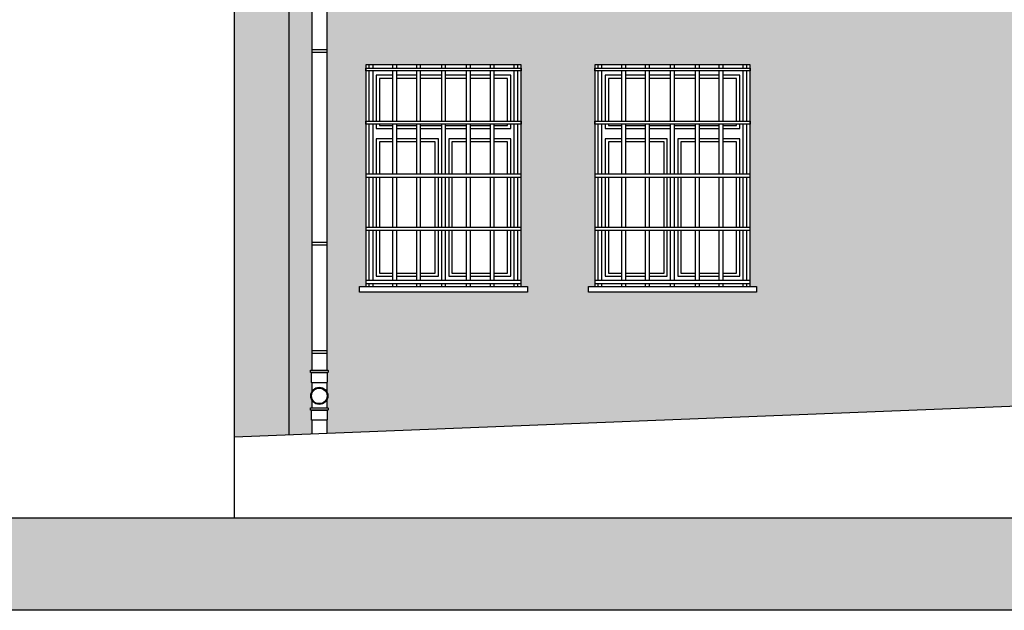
# Model space of a CAD drawing. Header units: millimetres. Extents: x 50026 to 146998, y 1038179 to 1573505.
# Tile 82 of 122: x 50693 to 51359, y 1048693 to 1049093. Entities that reach past the tile are written whole.
import ezdxf

# ---------------------------------------------------------------- set-up
doc = ezdxf.new("R2010")
doc.units = ezdxf.units.MM
doc.header["$LTSCALE"] = 0.025
doc.linetypes.add('CONTINU', pattern=[0])
for name, color, linetype in [('1', 7, 'Continuous'), ('szrafy', 8, 'Continuous'), ('ściany', 5, 'Continuous')]:
    doc.layers.add(name, color=color, linetype=linetype)

# ---------------------------------------------------------------- blocks, each defined once
blk = doc.blocks.new('1')
at = {"layer": 'ściany'}
h = blk.add_hatch(color=254, dxfattribs=at)
h.dxf.hatch_style = 1
h.paths.add_polyline_path([(50874.97, 1050024.69), (50837.97, 1050024.69), (50837.97, 1049096.59), (50837.97, 1048810.44), (50874.97, 1048811.92)])
h = blk.add_hatch(color=253, dxfattribs=at)
h.dxf.hatch_style = 1
h.paths.add_polyline_path([(52858.74, 1049199.37), (50900.36, 1049199.37), (50900.36, 1049062.48), (50926.97, 1049062.48), (51031.97, 1049062.48), (51031.97, 1048912.48), (51036.37, 1048912.48), (51036.37, 1048908.58), (50922.57, 1048908.58), (50922.57, 1048912.48), (50926.97, 1048912.48), (50926.97, 1049062.48), (50900.36, 1049062.48), (50900.36, 1048855.9), (50901.29, 1048855.9), (50901.29, 1048854.21), (50900.62, 1048854.21), (50900.62, 1048847.4), (50900.36, 1048847.4), (50900.36, 1048841.42, -0.134373), (50901.17, 1048838.46, -0.134373), (50900.36, 1048835.5), (50900.36, 1048830.44), (50901.29, 1048830.44), (50901.29, 1048828.74), (50900.62, 1048828.74), (50900.62, 1048821.93), (50900.36, 1048821.93), (50900.36, 1048812.93), (52858.74, 1048890.92)])
h.paths.add_polyline_path([(52363.47, 1049062.48), (52468.47, 1049062.48), (52468.47, 1048912.48), (52472.87, 1048912.48), (52472.87, 1048908.58), (52359.07, 1048908.58), (52359.07, 1048912.48), (52363.47, 1048912.48)], flags=16)
h.paths.add_polyline_path([(52160.97, 1049062.48), (52160.97, 1048912.48), (52165.37, 1048912.48), (52165.37, 1048908.58), (52051.57, 1048908.58), (52051.57, 1048912.48), (52055.97, 1048912.48), (52055.97, 1049062.48)], flags=16)
h.paths.add_polyline_path([(51955.97, 1049062.48), (51955.97, 1048912.48), (51960.37, 1048912.48), (51960.37, 1048908.58), (51846.57, 1048908.58), (51846.57, 1048912.48), (51850.97, 1048912.48), (51850.97, 1049062.48)], flags=16)
h.paths.add_polyline_path([(52670.97, 1049062.48), (52775.97, 1049062.48), (52775.97, 1048912.48), (52780.37, 1048912.48), (52780.37, 1048908.58), (52666.57, 1048908.58), (52666.57, 1048912.48), (52670.97, 1048912.48)], flags=16)
h.paths.add_polyline_path([(51750.97, 1049062.48), (51750.97, 1048912.48), (51755.37, 1048912.48), (51755.37, 1048908.58), (51641.57, 1048908.58), (51641.57, 1048912.48), (51645.97, 1048912.48), (51645.97, 1049062.48)], flags=16)
h.paths.add_polyline_path([(51483.47, 1049062.48), (51483.47, 1048912.48), (51487.87, 1048912.48), (51487.87, 1048908.58), (51374.07, 1048908.58), (51374.07, 1048912.48), (51378.47, 1048912.48), (51378.47, 1049062.48)], flags=16)
h.paths.add_polyline_path([(51186.97, 1049062.48), (51186.97, 1048912.48), (51191.37, 1048912.48), (51191.37, 1048908.58), (51077.57, 1048908.58), (51077.57, 1048912.48), (51081.97, 1048912.48), (51081.97, 1049062.48)], flags=16)
h.paths.add_polyline_path([(53502.58, 1049199.37), (53029.47, 1049199.37), (53451.36, 1049161.26), (53451.36, 1048813.16), (53502.58, 1048813.16)])
h.paths.add_polyline_path([(50890.36, 1049062.48), (50874.97, 1049062.48), (50874.97, 1048811.92), (50890.36, 1048812.53), (50890.36, 1048821.94, -0.381297), (50890.09, 1048822.23), (50890.09, 1048828.74), (50889.43, 1048828.74), (50889.43, 1048830.44), (50890.36, 1048830.44), (50890.36, 1048835.5, -0.134373), (50889.55, 1048838.46, -0.134373), (50890.36, 1048841.42), (50890.36, 1048847.4, -0.381297), (50890.09, 1048847.7), (50890.09, 1048854.21), (50889.43, 1048854.21), (50889.43, 1048855.9), (50890.36, 1048855.9)])
h.paths.add_polyline_path([(50890.36, 1049199.37), (50874.97, 1049199.37), (50874.97, 1049062.48), (50890.36, 1049062.48)])
h.paths.add_polyline_path([(53527.97, 1049199.37), (53512.58, 1049199.37), (53512.58, 1048813.16), (53527.97, 1048813.16)])
h.paths.add_polyline_path([(53527.97, 1049564.37), (53512.58, 1049564.37), (53512.58, 1049229.37), (53527.97, 1049229.37)])
h.paths.add_polyline_path([(53527.97, 1049880.99), (53512.58, 1049880.99), (53512.58, 1049594.37), (53527.97, 1049594.37)])
h.paths.add_polyline_path([(50890.36, 1049880.99), (50874.97, 1049880.99), (50874.97, 1049594.37), (50890.36, 1049594.37)])
h.paths.add_polyline_path([(50890.36, 1049564.37), (50874.97, 1049564.37), (50874.97, 1049229.37), (50890.36, 1049229.37)])

msp = doc.modelspace()

# ---------------------------------------------------------------- hatches: boundary and pattern name
at = {"layer": 'ściany'}
h = msp.add_hatch(color=5, dxfattribs=at)
h.dxf.hatch_style = 1
h.paths.add_polyline_path([(50580.69774, 1048755.94349), (53994.87413, 1048755.94349), (53994.87413, 1048693.29953), (50580.69774, 1048693.29953)])

# ---------------------------------------------------------------- linework, layer by layer
at = {"layer": '1', "color": 7, "linetype": 'Continuous', "ltscale": 5}
for p, q in [((50890.35863, 1049903.69152), (50890.35863, 1048855.9049)), ((50900.35863, 1049903.69152), (50900.35863, 1048855.9049)), ((50890.35863, 1048847.40092), (50890.35863, 1048841.41525)), ((50900.35863, 1048847.40092), (50900.35863, 1048841.41525)), ((50890.35863, 1048835.49829), (50890.35863, 1048830.4381)), ((50900.35863, 1048835.49829), (50900.35863, 1048830.4381)), ((50890.35863, 1048821.93412), (50890.35863, 1048813.10374)), ((50900.35863, 1048821.93412), (50900.35863, 1048813.10374))]:
    msp.add_line(p, q, dxfattribs=at)
at = {"layer": '1', "color": 1, "linetype": 'CONTINU'}
for p, q in [((50900.35863, 1049072.69444), (50890.35863, 1049072.69444)), ((50900.35863, 1049070.89958), (50890.35863, 1049070.89958)), ((50900.35863, 1048942.29049), (50890.35863, 1048942.29049)), ((50900.35863, 1048940.49563), (50890.35863, 1048940.49563)), ((50900.35863, 1048869.04679), (50890.35863, 1048869.04679)), ((50900.35863, 1048867.25193), (50890.35863, 1048867.25193))]:
    msp.add_line(p, q, dxfattribs=at)
at = {"layer": '1', "color": 7, "linetype": 'CONTINU'}
for p, q in [((50890.35863, 1048855.9049), (50900.35863, 1048855.9049)), ((50890.35863, 1048830.4381), (50900.35863, 1048830.4381))]:
    msp.add_line(p, q, dxfattribs=at)
for points in [[(50889.72863, 1048855.9049), (50900.98864, 1048855.9049, -0.414213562), (50901.28864, 1048855.6049), (50901.28864, 1048854.50507, -0.414213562), (50900.98864, 1048854.20507), (50889.72863, 1048854.20507, -0.414213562), (50889.42863, 1048854.50507), (50889.42863, 1048855.6049, -0.414213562)], [(50890.09266, 1048854.20507), (50900.6246, 1048854.20507), (50900.6246, 1048847.70092, -0.414213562), (50900.3246, 1048847.40092), (50890.39266, 1048847.40092, -0.414213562), (50890.09266, 1048847.70092)], [(50889.72863, 1048830.4381), (50900.98864, 1048830.4381, -0.414213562), (50901.28864, 1048830.1381), (50901.28864, 1048829.03827, -0.414213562), (50900.98864, 1048828.73827), (50889.72863, 1048828.73827, -0.414213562), (50889.42863, 1048829.03827), (50889.42863, 1048830.1381, -0.414213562)], [(50890.09266, 1048828.73827), (50900.6246, 1048828.73827), (50900.6246, 1048822.23412, -0.414213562), (50900.3246, 1048821.93412), (50890.39266, 1048821.93412, -0.414213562), (50890.09266, 1048822.23412)]]:
    msp.add_lwpolyline(points, format="xyb", close=True, dxfattribs=at)
msp.add_circle((50895.35863, 1048838.45677), 5.8097, dxfattribs=at)
at = {"layer": '1', "color": 1, "linetype": 'CONTINU'}
msp.add_circle((50895.35863, 1048838.45677), 5.26972, dxfattribs=at)
at = {"layer": 'ściany', "color": 2}
for p, q in [((50837.96845, 1048755.94349), (50837.96845, 1050024.69146)), ((50874.96845, 1048811.91534), (50874.96845, 1050024.69146)), ((52858.73993, 1048890.91538), (50837.96845, 1048810.44188))]:
    msp.add_line(p, q, dxfattribs=at)
at = {"layer": 'ściany', "color": 7}
for p, q in [((50929.18318, 1049060.38479), (50929.18318, 1049062.4764)), ((50929.18318, 1049024.42236), (50929.18318, 1049058.41771)), ((50931.71639, 1049060.38479), (50931.71639, 1049062.4764)), ((50931.71639, 1049024.42236), (50931.71639, 1049058.41771)), ((50945.24056, 1049060.38479), (50945.24056, 1049062.4764)), ((50945.24056, 1049024.42236), (50945.24056, 1049058.41771)), ((50947.77376, 1049060.38479), (50947.77376, 1049062.4764)), ((50947.77376, 1049024.42236), (50947.77376, 1049058.41771)), ((50961.29794, 1049060.38479), (50961.29794, 1049062.4764)), ((50961.29794, 1049024.42236), (50961.29794, 1049058.41771)), ((50963.83114, 1049060.38479), (50963.83114, 1049062.4764)), ((50963.83114, 1049024.42236), (50963.83114, 1049058.41771)), ((50978.21083, 1049060.38479), (50978.21083, 1049062.4764)), ((50978.21083, 1049024.42236), (50978.21083, 1049058.41771)), ((50980.74403, 1049060.38479), (50980.74403, 1049062.4764)), ((50980.74403, 1049024.42236), (50980.74403, 1049058.41771)), ((50995.10576, 1049060.38479), (50995.10576, 1049062.4764)), ((50995.10576, 1049024.42236), (50995.10576, 1049058.41771)), ((50997.63896, 1049060.38479), (50997.63896, 1049062.4764)), ((50997.63896, 1049024.42236), (50997.63896, 1049058.41771)), ((51011.16313, 1049060.38479), (51011.16313, 1049062.4764)), ((51011.16313, 1049024.42236), (51011.16313, 1049058.41771)), ((51013.69634, 1049060.38479), (51013.69634, 1049062.4764)), ((51013.69634, 1049024.42236), (51013.69634, 1049058.41771)), ((51027.22051, 1049060.38479), (51027.22051, 1049062.4764)), ((51027.22051, 1049024.42236), (51027.22051, 1049058.41771)), ((51029.75371, 1049060.38479), (51029.75371, 1049062.4764)), ((51029.75371, 1049024.42236), (51029.75371, 1049058.41771)), ((51084.18318, 1049060.38479), (51084.18318, 1049062.4764)), ((51084.18318, 1049024.42236), (51084.18318, 1049058.41771)), ((51086.71639, 1049060.38479), (51086.71639, 1049062.4764)), ((51086.71639, 1049024.42236), (51086.71639, 1049058.41771)), ((51100.24056, 1049060.38479), (51100.24056, 1049062.4764)), ((51100.24056, 1049024.42236), (51100.24056, 1049058.41771)), ((51102.77376, 1049060.38479), (51102.77376, 1049062.4764)), ((51102.77376, 1049024.42236), (51102.77376, 1049058.41771)), ((51116.29794, 1049060.38479), (51116.29794, 1049062.4764)), ((51116.29794, 1049024.42236), (51116.29794, 1049058.41771)), ((51118.83114, 1049060.38479), (51118.83114, 1049062.4764)), ((51118.83114, 1049024.42236), (51118.83114, 1049058.41771)), ((51133.21083, 1049060.38479), (51133.21083, 1049062.4764)), ((51133.21083, 1049024.42236), (51133.21083, 1049058.41771)), ((51135.74403, 1049060.38479), (51135.74403, 1049062.4764)), ((51135.74403, 1049024.42236), (51135.74403, 1049058.41771)), ((51150.10576, 1049060.38479), (51150.10576, 1049062.4764)), ((51150.10576, 1049024.42236), (51150.10576, 1049058.41771)), ((51152.63896, 1049060.38479), (51152.63896, 1049062.4764)), ((51152.63896, 1049024.42236), (51152.63896, 1049058.41771)), ((51166.16313, 1049060.38479), (51166.16313, 1049062.4764)), ((51166.16313, 1049024.42236), (51166.16313, 1049058.41771)), ((51168.69634, 1049060.38479), (51168.69634, 1049062.4764)), ((51168.69634, 1049024.42236), (51168.69634, 1049058.41771)), ((51182.22051, 1049060.38479), (51182.22051, 1049062.4764)), ((51182.22051, 1049024.42236), (51182.22051, 1049058.41771)), ((51184.75371, 1049060.38479), (51184.75371, 1049062.4764)), ((51184.75371, 1049024.42236), (51184.75371, 1049058.41771)), ((50929.18318, 1048988.45994), (50929.18318, 1049022.45528)), ((50931.71639, 1048988.45994), (50931.71639, 1049022.45528)), ((50945.24056, 1048988.45994), (50945.24056, 1049022.45528)), ((50947.77376, 1048988.45994), (50947.77376, 1049022.45528)), ((50961.29794, 1048988.45994), (50961.29794, 1049022.45528)), ((50963.83114, 1048988.45994), (50963.83114, 1049022.45528)), ((50978.21083, 1048988.45994), (50978.21083, 1049022.45528)), ((50980.74403, 1048988.45994), (50980.74403, 1049022.45528)), ((50995.10576, 1048988.45994), (50995.10576, 1049022.45528)), ((50997.63896, 1048988.45994), (50997.63896, 1049022.45528)), ((51011.16313, 1048988.45994), (51011.16313, 1049022.45528)), ((51013.69634, 1048988.45994), (51013.69634, 1049022.45528)), ((51027.22051, 1048988.45994), (51027.22051, 1049022.45528)), ((51029.75371, 1048988.45994), (51029.75371, 1049022.45528)), ((51084.18318, 1048988.45994), (51084.18318, 1049022.45528)), ((51086.71639, 1048988.45994), (51086.71639, 1049022.45528)), ((51100.24056, 1048988.45994), (51100.24056, 1049022.45528)), ((51102.77376, 1048988.45994), (51102.77376, 1049022.45528)), ((51116.29794, 1048988.45994), (51116.29794, 1049022.45528)), ((51118.83114, 1048988.45994), (51118.83114, 1049022.45528)), ((51133.21083, 1048988.45994), (51133.21083, 1049022.45528)), ((51135.74403, 1048988.45994), (51135.74403, 1049022.45528)), ((51150.10576, 1048988.45994), (51150.10576, 1049022.45528)), ((51152.63896, 1048988.45994), (51152.63896, 1049022.45528)), ((51166.16313, 1048988.45994), (51166.16313, 1049022.45528)), ((51168.69634, 1048988.45994), (51168.69634, 1049022.45528)), ((51182.22051, 1048988.45994), (51182.22051, 1049022.45528)), ((51184.75371, 1048988.45994), (51184.75371, 1049022.45528)), ((50929.18318, 1048952.49752), (50929.18318, 1048986.49286)), ((50931.71639, 1048952.49752), (50931.71639, 1048986.49286)), ((50945.24056, 1048952.49752), (50945.24056, 1048986.49286)), ((50947.77376, 1048952.49752), (50947.77376, 1048986.49286)), ((50961.29794, 1048952.49752), (50961.29794, 1048986.49286)), ((50963.83114, 1048952.49752), (50963.83114, 1048986.49286)), ((50978.21083, 1048952.49752), (50978.21083, 1048986.49286)), ((50980.74403, 1048952.49752), (50980.74403, 1048986.49286)), ((50995.10576, 1048952.49752), (50995.10576, 1048986.49286)), ((50997.63896, 1048952.49752), (50997.63896, 1048986.49286)), ((51011.16313, 1048952.49752), (51011.16313, 1048986.49286)), ((51013.69634, 1048952.49752), (51013.69634, 1048986.49286)), ((51027.22051, 1048952.49752), (51027.22051, 1048986.49286)), ((51029.75371, 1048952.49752), (51029.75371, 1048986.49286)), ((51084.18318, 1048952.49752), (51084.18318, 1048986.49286)), ((51086.71639, 1048952.49752), (51086.71639, 1048986.49286)), ((51100.24056, 1048952.49752), (51100.24056, 1048986.49286)), ((51102.77376, 1048952.49752), (51102.77376, 1048986.49286)), ((51116.29794, 1048952.49752), (51116.29794, 1048986.49286)), ((51118.83114, 1048952.49752), (51118.83114, 1048986.49286)), ((51133.21083, 1048952.49752), (51133.21083, 1048986.49286)), ((51135.74403, 1048952.49752), (51135.74403, 1048986.49286)), ((51150.10576, 1048952.49752), (51150.10576, 1048986.49286)), ((51152.63896, 1048952.49752), (51152.63896, 1048986.49286)), ((51166.16313, 1048952.49752), (51166.16313, 1048986.49286)), ((51168.69634, 1048952.49752), (51168.69634, 1048986.49286)), ((51182.22051, 1048952.49752), (51182.22051, 1048986.49286)), ((51184.75371, 1048952.49752), (51184.75371, 1048986.49286)), ((50929.18318, 1048916.53509), (50929.18318, 1048950.53044)), ((50931.71639, 1048916.53509), (50931.71639, 1048950.53044)), ((50945.24056, 1048916.53509), (50945.24056, 1048950.53044)), ((50947.77376, 1048916.53509), (50947.77376, 1048950.53044)), ((50961.29794, 1048916.53509), (50961.29794, 1048950.53044)), ((50963.83114, 1048916.53509), (50963.83114, 1048950.53044)), ((50978.21083, 1048916.53509), (50978.21083, 1048950.53044)), ((50980.74403, 1048916.53509), (50980.74403, 1048950.53044)), ((50995.10576, 1048916.53509), (50995.10576, 1048950.53044)), ((50997.63896, 1048916.53509), (50997.63896, 1048950.53044)), ((51011.16313, 1048916.53509), (51011.16313, 1048950.53044)), ((51013.69634, 1048916.53509), (51013.69634, 1048950.53044)), ((51027.22051, 1048916.53509), (51027.22051, 1048950.53044)), ((51029.75371, 1048916.53509), (51029.75371, 1048950.53044)), ((51084.18318, 1048916.53509), (51084.18318, 1048950.53044)), ((51086.71639, 1048916.53509), (51086.71639, 1048950.53044)), ((51100.24056, 1048916.53509), (51100.24056, 1048950.53044)), ((51102.77376, 1048916.53509), (51102.77376, 1048950.53044)), ((51116.29794, 1048916.53509), (51116.29794, 1048950.53044)), ((51118.83114, 1048916.53509), (51118.83114, 1048950.53044)), ((51133.21083, 1048916.53509), (51133.21083, 1048950.53044)), ((51135.74403, 1048916.53509), (51135.74403, 1048950.53044)), ((51150.10576, 1048916.53509), (51150.10576, 1048950.53044)), ((51152.63896, 1048916.53509), (51152.63896, 1048950.53044)), ((51166.16313, 1048916.53509), (51166.16313, 1048950.53044)), ((51168.69634, 1048916.53509), (51168.69634, 1048950.53044)), ((51182.22051, 1048916.53509), (51182.22051, 1048950.53044)), ((51184.75371, 1048916.53509), (51184.75371, 1048950.53044)), ((50929.18318, 1048912.4764), (50929.18318, 1048914.56801)), ((50931.71639, 1048912.4764), (50931.71639, 1048914.56801)), ((50945.24056, 1048912.4764), (50945.24056, 1048914.56801)), ((50947.77376, 1048912.4764), (50947.77376, 1048914.56801)), ((50961.29794, 1048912.4764), (50961.29794, 1048914.56801)), ((50963.83114, 1048912.4764), (50963.83114, 1048914.56801)), ((50978.21083, 1048912.4764), (50978.21083, 1048914.56801)), ((50980.74403, 1048912.4764), (50980.74403, 1048914.56801)), ((50995.10576, 1048912.4764), (50995.10576, 1048914.56801)), ((50997.63896, 1048912.4764), (50997.63896, 1048914.56801)), ((51011.16313, 1048912.4764), (51011.16313, 1048914.56801)), ((51013.69634, 1048912.4764), (51013.69634, 1048914.56801)), ((51027.22051, 1048912.4764), (51027.22051, 1048914.56801)), ((51029.75371, 1048912.4764), (51029.75371, 1048914.56801)), ((51084.18318, 1048912.4764), (51084.18318, 1048914.56801)), ((51086.71639, 1048912.4764), (51086.71639, 1048914.56801)), ((51100.24056, 1048912.4764), (51100.24056, 1048914.56801)), ((51102.77376, 1048912.4764), (51102.77376, 1048914.56801)), ((51116.29794, 1048912.4764), (51116.29794, 1048914.56801)), ((51118.83114, 1048912.4764), (51118.83114, 1048914.56801)), ((51133.21083, 1048912.4764), (51133.21083, 1048914.56801)), ((51135.74403, 1048912.4764), (51135.74403, 1048914.56801)), ((51150.10576, 1048912.4764), (51150.10576, 1048914.56801)), ((51152.63896, 1048912.4764), (51152.63896, 1048914.56801)), ((51166.16313, 1048912.4764), (51166.16313, 1048914.56801)), ((51168.69634, 1048912.4764), (51168.69634, 1048914.56801)), ((51182.22051, 1048912.4764), (51182.22051, 1048914.56801)), ((51184.75371, 1048912.4764), (51184.75371, 1048914.56801))]:
    msp.add_line(p, q, dxfattribs=at)
at = {"layer": 'ściany', "color": 2}
for points in [[(51031.96845, 1049062.4764), (50926.96845, 1049062.4764), (50926.96845, 1048912.4764), (51031.96845, 1048912.4764)], [(51186.96845, 1049062.4764), (51081.96845, 1049062.4764), (51081.96845, 1048912.4764), (51186.96845, 1048912.4764)], [(50580.69774, 1048755.94349), (53994.87413, 1048755.94349), (53994.87413, 1048693.29953), (50580.69774, 1048693.29953)]]:
    msp.add_lwpolyline(points, close=True, dxfattribs=at)
at = {"layer": 'ściany', "color": 7}
for points in [[(50926.96845, 1049060.38479), (51031.96845, 1049060.38479), (51031.96845, 1049058.41771), (50926.96845, 1049058.41771)], [(51081.96845, 1049060.38479), (51186.96845, 1049060.38479), (51186.96845, 1049058.41771), (51081.96845, 1049058.41771)], [(50926.96845, 1049024.42236), (51031.96845, 1049024.42236), (51031.96845, 1049022.45528), (50926.96845, 1049022.45528)], [(51081.96845, 1049024.42236), (51186.96845, 1049024.42236), (51186.96845, 1049022.45528), (51081.96845, 1049022.45528)], [(50926.96845, 1048986.49286), (51031.96845, 1048986.49286), (51031.96845, 1048988.45994), (50926.96845, 1048988.45994)], [(51081.96845, 1048986.49286), (51186.96845, 1048986.49286), (51186.96845, 1048988.45994), (51081.96845, 1048988.45994)], [(50926.96845, 1048950.53044), (51031.96845, 1048950.53044), (51031.96845, 1048952.49752), (50926.96845, 1048952.49752)], [(51081.96845, 1048950.53044), (51186.96845, 1048950.53044), (51186.96845, 1048952.49752), (51081.96845, 1048952.49752)], [(50922.56562, 1048912.4764), (51036.37127, 1048912.4764), (51036.37127, 1048908.58113), (50922.56562, 1048908.58113)], [(50926.96845, 1048914.56801), (51031.96845, 1048914.56801), (51031.96845, 1048916.53509), (50926.96845, 1048916.53509)], [(51077.56562, 1048912.4764), (51191.37127, 1048912.4764), (51191.37127, 1048908.58113), (51077.56562, 1048908.58113)], [(51081.96845, 1048914.56801), (51186.96845, 1048914.56801), (51186.96845, 1048916.53509), (51081.96845, 1048916.53509)]]:
    msp.add_lwpolyline(points, close=True, dxfattribs=at)
for points in [[(50945.24056, 1049055.4764), (50933.96845, 1049055.4764), (50933.96845, 1049024.42236)], [(50945.24056, 1049055.4764), (50933.96845, 1049055.4764), (50933.96845, 1049024.42236)], [(50961.29794, 1049055.4764), (50947.77376, 1049055.4764)], [(50961.29794, 1049055.4764), (50947.77376, 1049055.4764)], [(50978.21083, 1049055.4764), (50963.83114, 1049055.4764)], [(50978.21083, 1049055.4764), (50963.83114, 1049055.4764)], [(50995.10576, 1049055.4764), (50980.74403, 1049055.4764)], [(50995.10576, 1049055.4764), (50980.74403, 1049055.4764)], [(51011.16313, 1049055.4764), (50997.63896, 1049055.4764)], [(51011.16313, 1049055.4764), (50997.63896, 1049055.4764)], [(51024.96845, 1049024.42236), (51024.96845, 1049055.4764), (51013.69634, 1049055.4764)], [(51024.96845, 1049024.42236), (51024.96845, 1049055.4764), (51013.69634, 1049055.4764)], [(51100.24056, 1049055.4764), (51088.96845, 1049055.4764), (51088.96845, 1049024.42236)], [(51100.24056, 1049055.4764), (51088.96845, 1049055.4764), (51088.96845, 1049024.42236)], [(51116.29794, 1049055.4764), (51102.77376, 1049055.4764)], [(51116.29794, 1049055.4764), (51102.77376, 1049055.4764)], [(51133.21083, 1049055.4764), (51118.83114, 1049055.4764)], [(51133.21083, 1049055.4764), (51118.83114, 1049055.4764)], [(51150.10576, 1049055.4764), (51135.74403, 1049055.4764)], [(51150.10576, 1049055.4764), (51135.74403, 1049055.4764)], [(51166.16313, 1049055.4764), (51152.63896, 1049055.4764)], [(51166.16313, 1049055.4764), (51152.63896, 1049055.4764)], [(51179.96845, 1049024.42236), (51179.96845, 1049055.4764), (51168.69634, 1049055.4764)], [(51179.96845, 1049024.42236), (51179.96845, 1049055.4764), (51168.69634, 1049055.4764)], [(50933.96845, 1049022.45528), (50933.96845, 1049019.48721)], [(50933.96845, 1049022.45528), (50933.96845, 1049019.48721), (50945.24056, 1049019.48721)], [(50947.77376, 1049019.48721), (50961.29794, 1049019.48721)], [(50963.83114, 1049019.48721), (50978.21083, 1049019.48721)], [(50980.74403, 1049019.48721), (50995.10576, 1049019.48721)], [(50997.63896, 1049019.48721), (51011.16313, 1049019.48721)], [(51013.69634, 1049019.48721), (51024.96845, 1049019.48721), (51024.96845, 1049022.45528)], [(51024.96845, 1049019.48721), (51024.96845, 1049022.45528)], [(51088.96845, 1049022.45528), (51088.96845, 1049019.48721)], [(51088.96845, 1049022.45528), (51088.96845, 1049019.48721), (51100.24056, 1049019.48721)], [(51102.77376, 1049019.48721), (51116.29794, 1049019.48721)], [(51118.83114, 1049019.48721), (51133.21083, 1049019.48721)], [(51135.74403, 1049019.48721), (51150.10576, 1049019.48721)], [(51152.63896, 1049019.48721), (51166.16313, 1049019.48721)], [(51168.69634, 1049019.48721), (51179.96845, 1049019.48721), (51179.96845, 1049022.45528)], [(51179.96845, 1049019.48721), (51179.96845, 1049022.45528)], [(50933.96845, 1049012.48721), (50933.96845, 1048988.45994)], [(50945.24056, 1049012.48721), (50933.96845, 1049012.48721), (50933.96845, 1048988.45994)], [(50961.29794, 1049012.48721), (50947.77376, 1049012.48721)], [(50975.96845, 1048988.45994), (50975.96845, 1049012.48721), (50963.83114, 1049012.48721)], [(50995.10576, 1049012.48721), (50982.96845, 1049012.48721), (50982.96845, 1048988.45994)], [(51011.16313, 1049012.48721), (50997.63896, 1049012.48721)], [(51024.96845, 1048988.45994), (51024.96845, 1049012.48721), (51013.69634, 1049012.48721)], [(51024.96845, 1048988.45994), (51024.96845, 1049012.48721)], [(51088.96845, 1049012.48721), (51088.96845, 1048988.45994)], [(51100.24056, 1049012.48721), (51088.96845, 1049012.48721), (51088.96845, 1048988.45994)], [(51116.29794, 1049012.48721), (51102.77376, 1049012.48721)], [(51130.96845, 1048988.45994), (51130.96845, 1049012.48721), (51118.83114, 1049012.48721)], [(51150.10576, 1049012.48721), (51137.96845, 1049012.48721), (51137.96845, 1048988.45994)], [(51166.16313, 1049012.48721), (51152.63896, 1049012.48721)], [(51179.96845, 1048988.45994), (51179.96845, 1049012.48721), (51168.69634, 1049012.48721)], [(51179.96845, 1048988.45994), (51179.96845, 1049012.48721)], [(50933.96845, 1048986.49286), (50933.96845, 1048952.49752)], [(50933.96845, 1048986.49286), (50933.96845, 1048952.49752)], [(50975.96845, 1048952.49752), (50975.96845, 1048986.49286)], [(50982.96845, 1048986.49286), (50982.96845, 1048952.49752)], [(51024.96845, 1048952.49752), (51024.96845, 1048986.49286)], [(51024.96845, 1048952.49752), (51024.96845, 1048986.49286)], [(51088.96845, 1048986.49286), (51088.96845, 1048952.49752)], [(51088.96845, 1048986.49286), (51088.96845, 1048952.49752)], [(51130.96845, 1048952.49752), (51130.96845, 1048986.49286)], [(51137.96845, 1048986.49286), (51137.96845, 1048952.49752)], [(51179.96845, 1048952.49752), (51179.96845, 1048986.49286)], [(51179.96845, 1048952.49752), (51179.96845, 1048986.49286)], [(50933.96845, 1048950.53044), (50933.96845, 1048919.4764), (50945.24056, 1048919.4764)], [(50933.96845, 1048950.53044), (50933.96845, 1048919.4764), (50945.24056, 1048919.4764)], [(50963.83114, 1048919.4764), (50975.96845, 1048919.4764), (50975.96845, 1048950.53044)], [(50982.96845, 1048950.53044), (50982.96845, 1048919.4764), (50995.10576, 1048919.4764)], [(51013.69634, 1048919.4764), (51024.96845, 1048919.4764), (51024.96845, 1048950.53044)], [(51013.69634, 1048919.4764), (51024.96845, 1048919.4764), (51024.96845, 1048950.53044)], [(51088.96845, 1048950.53044), (51088.96845, 1048919.4764), (51100.24056, 1048919.4764)], [(51088.96845, 1048950.53044), (51088.96845, 1048919.4764), (51100.24056, 1048919.4764)], [(51118.83114, 1048919.4764), (51130.96845, 1048919.4764), (51130.96845, 1048950.53044)], [(51137.96845, 1048950.53044), (51137.96845, 1048919.4764), (51150.10576, 1048919.4764)], [(51168.69634, 1048919.4764), (51179.96845, 1048919.4764), (51179.96845, 1048950.53044)], [(51168.69634, 1048919.4764), (51179.96845, 1048919.4764), (51179.96845, 1048950.53044)], [(50947.77376, 1048919.4764), (50961.29794, 1048919.4764)], [(50947.77376, 1048919.4764), (50961.29794, 1048919.4764)], [(50963.83114, 1048919.4764), (50975.96845, 1048919.4764)], [(50982.96845, 1048919.4764), (50995.10576, 1048919.4764)], [(50997.63896, 1048919.4764), (51011.16313, 1048919.4764)], [(50997.63896, 1048919.4764), (51011.16313, 1048919.4764)], [(51102.77376, 1048919.4764), (51116.29794, 1048919.4764)], [(51102.77376, 1048919.4764), (51116.29794, 1048919.4764)], [(51118.83114, 1048919.4764), (51130.96845, 1048919.4764)], [(51137.96845, 1048919.4764), (51150.10576, 1048919.4764)], [(51152.63896, 1048919.4764), (51166.16313, 1048919.4764)], [(51152.63896, 1048919.4764), (51166.16313, 1048919.4764)]]:
    msp.add_lwpolyline(points, dxfattribs=at)
at = {"layer": 'ściany', "color": 1}
for points in [[(50945.24056, 1049053.38478), (50936.06007, 1049053.38478), (50936.06007, 1049024.42236)], [(50961.29794, 1049053.38478), (50947.77376, 1049053.38478)], [(50978.21083, 1049053.38478), (50963.83114, 1049053.38478)], [(50995.10576, 1049053.38478), (50980.74403, 1049053.38478)], [(51011.16313, 1049053.38478), (50997.63896, 1049053.38478)], [(51022.87683, 1049024.42236), (51022.87683, 1049053.38478), (51013.69634, 1049053.38478)], [(51100.24056, 1049053.38478), (51091.06007, 1049053.38478), (51091.06007, 1049024.42236)], [(51116.29794, 1049053.38478), (51102.77376, 1049053.38478)], [(51133.21083, 1049053.38478), (51118.83114, 1049053.38478)], [(51150.10576, 1049053.38478), (51135.74403, 1049053.38478)], [(51166.16313, 1049053.38478), (51152.63896, 1049053.38478)], [(51177.87683, 1049024.42236), (51177.87683, 1049053.38478), (51168.69634, 1049053.38478)], [(50936.06007, 1049022.45528), (50936.06007, 1049021.57883), (50945.24056, 1049021.57883)], [(50947.77376, 1049021.57883), (50961.29794, 1049021.57883)], [(50963.83114, 1049021.57883), (50978.21083, 1049021.57883)], [(50980.74403, 1049021.57883), (50995.10576, 1049021.57883)], [(50997.63896, 1049021.57883), (51011.16313, 1049021.57883)], [(51013.69634, 1049021.57883), (51022.87683, 1049021.57883), (51022.87683, 1049022.45528)], [(51091.06007, 1049022.45528), (51091.06007, 1049021.57883), (51100.24056, 1049021.57883)], [(51102.77376, 1049021.57883), (51116.29794, 1049021.57883)], [(51118.83114, 1049021.57883), (51133.21083, 1049021.57883)], [(51135.74403, 1049021.57883), (51150.10576, 1049021.57883)], [(51152.63896, 1049021.57883), (51166.16313, 1049021.57883)], [(51168.69634, 1049021.57883), (51177.87683, 1049021.57883), (51177.87683, 1049022.45528)], [(50945.24056, 1049010.3956), (50936.06007, 1049010.3956), (50936.06007, 1048988.45994)], [(50961.29794, 1049010.3956), (50947.77376, 1049010.3956)], [(50973.87683, 1048988.45994), (50973.87683, 1049010.3956), (50963.83114, 1049010.3956)], [(50995.10576, 1049010.3956), (50985.06007, 1049010.3956), (50985.06007, 1048988.45994)], [(51011.16313, 1049010.3956), (50997.63896, 1049010.3956)], [(51022.87683, 1048988.45994), (51022.87683, 1049010.3956), (51013.69634, 1049010.3956)], [(51100.24056, 1049010.3956), (51091.06007, 1049010.3956), (51091.06007, 1048988.45994)], [(51116.29794, 1049010.3956), (51102.77376, 1049010.3956)], [(51128.87683, 1048988.45994), (51128.87683, 1049010.3956), (51118.83114, 1049010.3956)], [(51150.10576, 1049010.3956), (51140.06007, 1049010.3956), (51140.06007, 1048988.45994)], [(51166.16313, 1049010.3956), (51152.63896, 1049010.3956)], [(51177.87683, 1048988.45994), (51177.87683, 1049010.3956), (51168.69634, 1049010.3956)], [(50936.06007, 1048986.49286), (50936.06007, 1048952.49752)], [(50973.87683, 1048952.49752), (50973.87683, 1048986.49286)], [(50985.06007, 1048986.49286), (50985.06007, 1048952.49752)], [(51022.87683, 1048952.49752), (51022.87683, 1048986.49286)], [(51091.06007, 1048986.49286), (51091.06007, 1048952.49752)], [(51128.87683, 1048952.49752), (51128.87683, 1048986.49286)], [(51140.06007, 1048986.49286), (51140.06007, 1048952.49752)], [(51177.87683, 1048952.49752), (51177.87683, 1048986.49286)], [(50936.06007, 1048950.53044), (50936.06007, 1048921.56802), (50945.24056, 1048921.56802)], [(50963.83114, 1048921.56802), (50973.87683, 1048921.56802), (50973.87683, 1048950.53044)], [(50985.06007, 1048950.53044), (50985.06007, 1048921.56802), (50995.10576, 1048921.56802)], [(51013.69634, 1048921.56802), (51022.87683, 1048921.56802), (51022.87683, 1048950.53044)], [(51091.06007, 1048950.53044), (51091.06007, 1048921.56802), (51100.24056, 1048921.56802)], [(51118.83114, 1048921.56802), (51128.87683, 1048921.56802), (51128.87683, 1048950.53044)], [(51140.06007, 1048950.53044), (51140.06007, 1048921.56802), (51150.10576, 1048921.56802)], [(51168.69634, 1048921.56802), (51177.87683, 1048921.56802), (51177.87683, 1048950.53044)], [(50947.77376, 1048921.56802), (50961.29794, 1048921.56802)], [(50997.63896, 1048921.56802), (51011.16313, 1048921.56802)], [(51102.77376, 1048921.56802), (51116.29794, 1048921.56802)], [(51152.63896, 1048921.56802), (51166.16313, 1048921.56802)]]:
    msp.add_lwpolyline(points, dxfattribs=at)

# ---------------------------------------------------------------- block references
at = {"layer": 'szrafy', "color": 24}
msp.add_blockref('1', (0, 0), dxfattribs=at)

doc.saveas('drawing.dxf')
